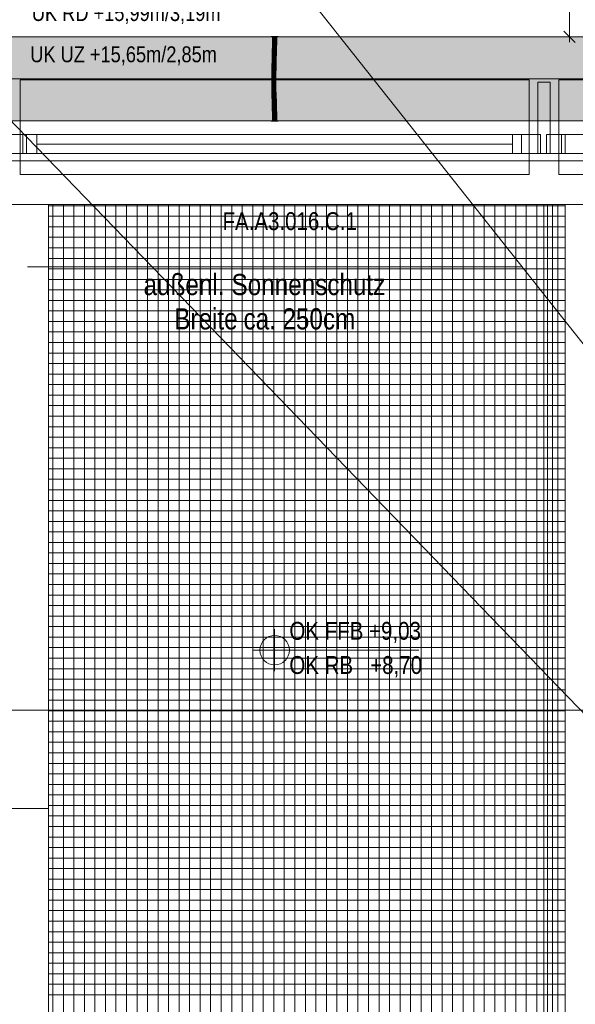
# Model space of a CAD drawing. Extents: x -620 to 300, y 62 to 1112.
# Tile 14 of 71: x -398 to -345, y 522 to 615. Entities that reach past the tile are written whole.
import ezdxf
from ezdxf.lldxf.tags import DXFTag

# ---------------------------------------------------------------- set-up
doc = ezdxf.new("R2010")
doc.units = 0
doc.layers.get('0').update_dxf_attribs({"lineweight": 13})
for name, color, linetype, lineweight, true_color in [('00_Beschriftung UZ', 3, 'Continuous', 13, 0x00ff00), ('30 -33 Aussenwände- 7 Fassade_ Elemente', 7, 'Continuous', 9, 0x00aacc), ('30 -34 Innenwände- 6 Elemente', 7, 'Continuous', 9, 0xff6633), ('30 -35 Decken- 1 Konstruktion-Träger- Stahlbeton', 7, 'grob-A06GA1998I', 13, 0x33aa00), ('30 -35 Decken- 2.2 Treppen Außen', 7, 'Continuous', 9, 0x009999), ('70 -72 Beschriftung- 1 Beschriftung allgemein', 7, 'Continuous', 9, 0xff6633), ('70 -75 Raumstempel-2 Verweislinie', 3, 'Continuous', 9, 0x00ff00), ('70 -76 Bemaßung- 2 Allgemein', 7, 'Continuous', 5, 0x6666cc), ('E_Leerrohr 20', 7, 'Continuous', 13, 0xcc0099), ('E_Leerrohr 20-Shading', 7, 'Continuous', 13, 0xcc0099), ('iwb_Schraffur_Unterzug', 7, 'Continuous', 5, 0xffffcc)]:
    doc.layers.add(name, color=color, linetype=linetype, lineweight=lineweight, true_color=true_color)
for name, color, linetype, lineweight in [('60- 61 allgemeine Ausstattung- 4 Terrassen', 7, 'Continuous', 9), ('70 -71 Achsen- 1 Gebäudeachsen', 7, 'STRICHPUNKT2-A06GA19A8I', 18), ('70 -72 Beschriftung- 5 Höhenkoten', 7, 'Continuous', 15)]:
    doc.layers.add(name, color=color, linetype=linetype, lineweight=lineweight)
doc.styles.get("Standard").update_dxf_attribs({"font": 'ARIALN.TTF'})
tags = doc.linetypes.add('grob-A06GA1998I', pattern=[14, 3, -8, 3]).pattern_tags.tags
tags[8:9] = [DXFTag(74, 4), DXFTag(75, 0), DXFTag(340, '0'), DXFTag(46, 0.0), DXFTag(50, 0.0), DXFTag(44, 0.0), DXFTag(45, 0.0)]
tags[6:7] = [DXFTag(74, 4), DXFTag(75, 0), DXFTag(340, '0'), DXFTag(46, 0.0), DXFTag(50, 0.0), DXFTag(44, 0.0), DXFTag(45, 0.0)]
tags[4:5] = [DXFTag(74, 4), DXFTag(75, 0), DXFTag(340, '0'), DXFTag(46, 0.0), DXFTag(50, 0.0), DXFTag(44, 0.0), DXFTag(45, 0.0)]
tags = doc.linetypes.add('STRICHPUNKT2', pattern=[12.7, 6.35, -3.175, 0, -3.175]).pattern_tags.tags
tags[10:11] = [DXFTag(74, 4), DXFTag(75, 0), DXFTag(340, '0'), DXFTag(46, 0.0), DXFTag(50, 0.0), DXFTag(44, 0.0), DXFTag(45, 0.0)]
tags[8:9] = [DXFTag(74, 4), DXFTag(75, 0), DXFTag(340, '0'), DXFTag(46, 0.0), DXFTag(50, 0.0), DXFTag(44, 0.0), DXFTag(45, 0.0)]
tags[6:7] = [DXFTag(74, 4), DXFTag(75, 0), DXFTag(340, '0'), DXFTag(46, 0.0), DXFTag(50, 0.0), DXFTag(44, 0.0), DXFTag(45, 0.0)]
tags[4:5] = [DXFTag(74, 4), DXFTag(75, 0), DXFTag(340, '0'), DXFTag(46, 0.0), DXFTag(50, 0.0), DXFTag(44, 0.0), DXFTag(45, 0.0)]
tags = doc.linetypes.add('STRICHPUNKT2-A06GA19A8I', pattern=[12.7, 6.35, -3.175, 0, -3.175]).pattern_tags.tags
tags[10:11] = [DXFTag(74, 4), DXFTag(75, 0), DXFTag(340, '0'), DXFTag(46, 0.0), DXFTag(50, 0.0), DXFTag(44, 0.0), DXFTag(45, 0.0)]
tags[8:9] = [DXFTag(74, 4), DXFTag(75, 0), DXFTag(340, '0'), DXFTag(46, 0.0), DXFTag(50, 0.0), DXFTag(44, 0.0), DXFTag(45, 0.0)]
tags[6:7] = [DXFTag(74, 4), DXFTag(75, 0), DXFTag(340, '0'), DXFTag(46, 0.0), DXFTag(50, 0.0), DXFTag(44, 0.0), DXFTag(45, 0.0)]
tags[4:5] = [DXFTag(74, 4), DXFTag(75, 0), DXFTag(340, '0'), DXFTag(46, 0.0), DXFTag(50, 0.0), DXFTag(44, 0.0), DXFTag(45, 0.0)]

# ---------------------------------------------------------------- blocks, each defined once
blk = doc.blocks.new('Shading-A06GA1778I', base_point=(-373.538, 610.71))
at = {"layer": 'E_Leerrohr 20-Shading', "color": 224, "true_color": 0x8d0069}
for points in [[(-373.819, 613.614), (-373.877, 613.614), (-373.825, 612.891), (-373.884, 612.892)], [(-373.477, 613.614), (-373.536, 613.614), (-373.484, 612.886), (-373.542, 612.887)], [(-373.842, 612.167), (-373.899, 612.169), (-373.865, 611.443), (-373.919, 611.444)], [(-373.825, 612.891), (-373.884, 612.892), (-373.842, 612.167), (-373.899, 612.169)], [(-373.865, 611.443), (-373.861, 611.443), (-373.842, 612.167), (-373.84, 612.167)], [(-373.861, 611.443), (-373.86, 611.443), (-373.84, 612.167)], [(-373.84, 612.167), (-373.825, 612.891), (-373.842, 612.167)], [(-373.538, 612.16), (-373.558, 612.161), (-373.564, 611.435), (-373.577, 611.435)], [(-373.548, 611.435), (-373.514, 612.159), (-373.564, 611.435), (-373.538, 612.16)], [(-373.488, 612.886), (-373.542, 612.887), (-373.514, 612.159), (-373.558, 612.161)], [(-373.519, 611.434), (-373.499, 612.159), (-373.548, 611.435), (-373.514, 612.159)], [(-373.499, 612.159), (-373.484, 612.886), (-373.514, 612.159), (-373.488, 612.886)], [(-373.938, 610.719), (-373.873, 611.169), (-373.919, 611.444), (-373.865, 611.443)], [(-373.888, 610.718), (-373.883, 610.848), (-373.938, 610.719), (-373.873, 611.169)], [(-373.879, 610.718), (-373.866, 611.217), (-373.888, 610.718)], [(-373.873, 611.169), (-373.883, 610.848), (-373.867, 611.207), (-373.869, 611.153)], [(-373.865, 611.443), (-373.873, 611.169), (-373.861, 611.443), (-373.867, 611.207)], [(-373.869, 611.153), (-373.866, 611.217), (-373.867, 611.207)], [(-373.867, 611.207), (-373.866, 611.217), (-373.861, 611.443), (-373.86, 611.443)], [(-373.564, 611.435), (-373.577, 611.435), (-373.589, 610.711), (-373.596, 610.711)], [(-373.58, 610.711), (-373.548, 611.435), (-373.589, 610.711), (-373.564, 611.435)], [(-373.538, 610.71), (-373.519, 611.434), (-373.58, 610.711), (-373.548, 611.435)], [(-373.888, 610.718), (-373.938, 610.719), (-373.911, 609.991), (-373.951, 609.992)], [(-373.893, 609.991), (-373.879, 610.718), (-373.911, 609.991), (-373.888, 610.718)], [(-373.607, 609.988), (-373.589, 610.711), (-373.61, 609.988), (-373.594, 610.711)], [(-373.594, 610.711), (-373.596, 610.711), (-373.61, 609.988)], [(-373.603, 609.988), (-373.58, 610.711), (-373.607, 609.988), (-373.589, 610.711)], [(-373.603, 609.988), (-373.602, 609.988), (-373.593, 610.316)], [(-373.602, 609.988), (-373.58, 610.711), (-373.593, 610.316)], [(-373.602, 609.988), (-373.551, 609.987), (-373.58, 610.711), (-373.538, 610.71)], [(-373.917, 609.264), (-373.914, 609.63), (-373.954, 609.264), (-373.953, 609.631)], [(-373.917, 609.264), (-373.954, 609.264), (-373.903, 608.654), (-373.947, 608.653)], [(-373.914, 609.63), (-373.911, 609.991), (-373.953, 609.631), (-373.951, 609.992)], [(-373.896, 609.264), (-373.893, 609.991), (-373.917, 609.264), (-373.911, 609.991)], [(-373.888, 608.654), (-373.896, 609.264), (-373.903, 608.654), (-373.917, 609.264)], [(-373.609, 609.265), (-373.606, 609.625), (-373.613, 609.265), (-373.611, 609.625)], [(-373.609, 609.265), (-373.613, 609.265), (-373.595, 608.659), (-373.605, 608.659)], [(-373.611, 609.625), (-373.61, 609.625), (-373.61, 609.988), (-373.607, 609.988)], [(-373.61, 609.625), (-373.606, 609.625), (-373.607, 609.988), (-373.603, 609.988)], [(-373.609, 609.265), (-373.554, 609.266), (-373.606, 609.625), (-373.553, 609.624)], [(-373.547, 608.66), (-373.554, 609.266), (-373.595, 608.659), (-373.609, 609.265)], [(-373.606, 609.625), (-373.553, 609.624), (-373.602, 609.988), (-373.551, 609.987)], [(-373.606, 609.625), (-373.602, 609.988), (-373.606, 609.698)], [(-373.602, 609.988), (-373.603, 609.988), (-373.606, 609.698)], [(-373.903, 608.654), (-373.947, 608.653), (-373.878, 608.044), (-373.932, 608.042)], [(-373.873, 608.044), (-373.888, 608.654), (-373.878, 608.044), (-373.903, 608.654)], [(-373.604, 608.659), (-373.605, 608.659), (-373.59, 608.052)], [(-373.57, 608.052), (-373.595, 608.659), (-373.59, 608.052), (-373.604, 608.659)], [(-373.532, 608.053), (-373.547, 608.66), (-373.57, 608.052), (-373.595, 608.659)], [(-373.932, 608.042), (-373.91, 607.875), (-373.878, 608.044), (-373.869, 607.875)], [(-373.91, 607.875), (-373.932, 608.042), (-373.927, 607.875)], [(-373.913, 607.434), (-373.855, 607.435), (-373.927, 607.875), (-373.91, 607.875)], [(-373.855, 607.435), (-373.913, 607.434), (-373.837, 606.827), (-373.896, 606.826)], [(-373.91, 607.875), (-373.855, 607.435), (-373.869, 607.875), (-373.866, 607.806)], [(-373.866, 607.806), (-373.873, 608.044), (-373.878, 608.044)], [(-373.585, 607.877), (-373.561, 607.878), (-373.59, 608.052), (-373.57, 608.052)], [(-373.572, 607.444), (-373.539, 607.445), (-373.585, 607.877), (-373.561, 607.878)], [(-373.539, 607.445), (-373.572, 607.444), (-373.509, 606.836), (-373.555, 606.834)], [(-373.561, 607.878), (-373.527, 607.878), (-373.57, 608.052), (-373.532, 608.053)], [(-373.539, 607.445), (-373.514, 607.445), (-373.561, 607.878), (-373.527, 607.878)], [(-373.496, 606.836), (-373.514, 607.445), (-373.509, 606.836), (-373.539, 607.445)], [(-373.837, 606.827), (-373.896, 606.826), (-373.825, 606.22), (-373.883, 606.219)], [(-373.824, 606.22), (-373.837, 606.827), (-373.825, 606.22), (-373.837, 606.827)], [(-373.509, 606.836), (-373.555, 606.834), (-373.486, 606.225), (-373.541, 606.224)], [(-373.483, 606.225), (-373.496, 606.836), (-373.486, 606.225), (-373.509, 606.836)], [(-373.825, 606.22), (-373.883, 606.219), (-373.823, 605.614), (-373.877, 605.614)], [(-373.823, 605.614), (-373.82, 605.614), (-373.825, 606.22), (-373.824, 606.22)], [(-373.82, 605.614), (-373.819, 605.614), (-373.824, 606.22)], [(-373.477, 605.614), (-373.486, 606.225), (-373.536, 605.614), (-373.541, 606.224)], [(-373.477, 605.614), (-373.483, 606.225), (-373.486, 606.225)]]:
    blk.add_solid(points, dxfattribs=at)
at = {"layer": 'E_Leerrohr 20-Shading', "color": 222, "true_color": 0xc40093}
for points in [[(-373.677, 613.614), (-373.819, 613.614), (-373.684, 612.889), (-373.825, 612.891)], [(-373.677, 613.614), (-373.684, 612.889), (-373.679, 612.889)], [(-373.679, 612.889), (-373.673, 612.889), (-373.677, 613.614)], [(-373.673, 612.889), (-373.542, 612.887), (-373.677, 613.614), (-373.536, 613.614)], [(-373.72, 612.164), (-373.84, 612.167), (-373.732, 611.439), (-373.86, 611.443)], [(-373.684, 612.889), (-373.825, 612.891), (-373.699, 612.164), (-373.84, 612.167)], [(-373.719, 611.439), (-373.699, 612.164), (-373.732, 611.439), (-373.72, 612.164)], [(-373.699, 612.164), (-373.719, 611.439), (-373.716, 611.439)], [(-373.707, 611.439), (-373.694, 612.164), (-373.716, 611.439), (-373.699, 612.164)], [(-373.707, 611.439), (-373.689, 611.438), (-373.694, 612.164), (-373.684, 612.164)], [(-373.684, 612.889), (-373.699, 612.164), (-373.694, 612.164)], [(-373.694, 612.164), (-373.684, 612.164), (-373.684, 612.889), (-373.679, 612.889)], [(-373.684, 612.164), (-373.689, 611.438), (-373.662, 612.163), (-373.648, 611.437)], [(-373.679, 612.889), (-373.684, 612.164), (-373.673, 612.889), (-373.662, 612.163)], [(-373.662, 612.163), (-373.558, 612.161), (-373.673, 612.889), (-373.542, 612.887)], [(-373.648, 611.437), (-373.577, 611.435), (-373.662, 612.163), (-373.558, 612.161)], [(-373.866, 611.217), (-373.879, 610.718), (-373.857, 610.717)], [(-373.866, 611.217), (-373.743, 610.734), (-373.86, 611.443), (-373.732, 611.439)], [(-373.857, 610.717), (-373.743, 610.714), (-373.866, 611.217), (-373.743, 610.734)], [(-373.743, 610.734), (-373.738, 610.714), (-373.732, 611.439), (-373.719, 611.439)], [(-373.716, 611.439), (-373.719, 611.439), (-373.734, 610.714), (-373.738, 610.714)], [(-373.72, 610.714), (-373.707, 611.439), (-373.734, 610.714), (-373.716, 611.439)], [(-373.712, 611.175), (-373.72, 610.714), (-373.691, 611.175), (-373.695, 610.713)], [(-373.707, 611.439), (-373.712, 611.175), (-373.689, 611.438), (-373.691, 611.175)], [(-373.689, 611.438), (-373.695, 610.713), (-373.648, 611.437), (-373.635, 610.712)], [(-373.635, 610.712), (-373.596, 610.711), (-373.648, 611.437), (-373.577, 611.435)], [(-373.857, 610.717), (-373.879, 610.718), (-373.847, 609.991), (-373.893, 609.991)], [(-373.847, 609.991), (-373.751, 609.99), (-373.857, 610.717), (-373.743, 610.714)], [(-373.751, 609.99), (-373.738, 610.714), (-373.743, 610.714)], [(-373.734, 610.714), (-373.738, 610.714), (-373.748, 609.99), (-373.751, 609.99)], [(-373.73, 609.989), (-373.72, 610.714), (-373.748, 609.99), (-373.734, 610.714)], [(-373.743, 610.714), (-373.738, 610.714), (-373.743, 610.734)], [(-373.73, 609.989), (-373.699, 609.989), (-373.72, 610.714), (-373.695, 610.713)], [(-373.695, 610.713), (-373.699, 609.989), (-373.635, 610.712), (-373.625, 609.988)], [(-373.635, 610.712), (-373.625, 609.988), (-373.597, 610.711), (-373.618, 609.988)], [(-373.618, 609.988), (-373.61, 609.988), (-373.597, 610.711), (-373.596, 610.711)], [(-373.847, 609.991), (-373.893, 609.991), (-373.845, 609.265), (-373.896, 609.264)], [(-373.845, 609.265), (-373.896, 609.264), (-373.85, 608.654), (-373.888, 608.654)], [(-373.85, 608.654), (-373.748, 608.656), (-373.845, 609.265), (-373.761, 609.265)], [(-373.753, 609.628), (-373.751, 609.99), (-373.846, 609.629), (-373.847, 609.991)], [(-373.846, 609.629), (-373.845, 609.265), (-373.766, 609.628), (-373.761, 609.265)], [(-373.761, 609.265), (-373.754, 609.265), (-373.766, 609.628), (-373.753, 609.628)], [(-373.761, 609.265), (-373.748, 608.656), (-373.758, 609.265), (-373.747, 608.656)], [(-373.747, 608.656), (-373.754, 609.265), (-373.758, 609.265)], [(-373.735, 609.265), (-373.753, 609.628), (-373.754, 609.265)], [(-373.735, 609.265), (-373.754, 609.265), (-373.733, 608.657), (-373.747, 608.656)], [(-373.753, 609.628), (-373.732, 609.627), (-373.748, 609.99), (-373.73, 609.989)], [(-373.748, 609.99), (-373.751, 609.99), (-373.753, 609.628)], [(-373.753, 609.628), (-373.735, 609.265), (-373.732, 609.627)], [(-373.733, 609.461), (-373.735, 609.265), (-373.7, 609.462), (-373.7, 609.265)], [(-373.733, 608.657), (-373.698, 608.657), (-373.735, 609.265), (-373.7, 609.265)], [(-373.73, 609.989), (-373.733, 609.461), (-373.699, 609.989), (-373.7, 609.462)], [(-373.625, 609.988), (-373.699, 609.989), (-373.625, 609.265), (-373.7, 609.265)], [(-373.625, 609.265), (-373.7, 609.265), (-373.641, 608.658), (-373.698, 608.657)], [(-373.637, 608.658), (-373.623, 609.265), (-373.641, 608.658), (-373.625, 609.265)], [(-373.623, 609.265), (-373.637, 608.658), (-373.624, 609.129)], [(-373.613, 609.265), (-373.624, 609.129), (-373.618, 608.659), (-373.628, 608.659)], [(-373.625, 609.988), (-373.625, 609.265), (-373.623, 609.369)], [(-373.618, 609.988), (-373.625, 609.988), (-373.621, 609.885)], [(-373.621, 609.885), (-373.625, 609.988), (-373.624, 609.782)], [(-373.625, 609.265), (-373.623, 609.265), (-373.623, 609.369)], [(-373.611, 609.625), (-373.621, 609.885), (-373.623, 609.265), (-373.624, 609.782)], [(-373.623, 609.265), (-373.624, 609.129), (-373.62, 609.265)], [(-373.624, 609.129), (-373.613, 609.265), (-373.62, 609.265)], [(-373.611, 609.625), (-373.623, 609.265), (-373.62, 609.265)], [(-373.61, 609.988), (-373.618, 609.988), (-373.611, 609.625), (-373.621, 609.885)], [(-373.615, 609.463), (-373.62, 609.265), (-373.612, 609.463), (-373.613, 609.265)], [(-373.613, 609.265), (-373.618, 608.659), (-373.605, 608.659)], [(-373.611, 609.625), (-373.615, 609.463), (-373.612, 609.463)], [(-373.85, 608.654), (-373.888, 608.654), (-373.861, 608.044), (-373.873, 608.044)], [(-373.861, 608.044), (-373.732, 608.048), (-373.85, 608.654), (-373.748, 608.656)], [(-373.732, 608.048), (-373.747, 608.656), (-373.748, 608.656)], [(-373.733, 608.657), (-373.747, 608.656), (-373.728, 608.048), (-373.732, 608.048)], [(-373.728, 608.048), (-373.693, 608.049), (-373.733, 608.657), (-373.698, 608.657)], [(-373.637, 608.658), (-373.698, 608.657), (-373.656, 608.05), (-373.693, 608.049)], [(-373.628, 608.659), (-373.637, 608.658), (-373.639, 608.05), (-373.656, 608.05)], [(-373.628, 608.659), (-373.639, 608.05), (-373.618, 608.659), (-373.624, 608.051)], [(-373.637, 608.658), (-373.628, 608.659), (-373.624, 609.129)], [(-373.618, 608.659), (-373.624, 608.051), (-373.605, 608.659), (-373.599, 608.052)], [(-373.599, 608.052), (-373.59, 608.052), (-373.605, 608.659)], [(-373.861, 608.044), (-373.873, 608.044), (-373.866, 607.806)], [(-373.866, 607.806), (-373.714, 607.439), (-373.864, 607.875), (-373.727, 607.877)], [(-373.714, 607.439), (-373.866, 607.806), (-373.855, 607.435)], [(-373.727, 607.877), (-373.732, 608.048), (-373.864, 607.875), (-373.861, 608.044)], [(-373.714, 607.439), (-373.855, 607.435), (-373.696, 606.831), (-373.837, 606.827)], [(-373.728, 608.048), (-373.732, 608.048), (-373.727, 607.877)], [(-373.727, 607.877), (-373.691, 607.777), (-373.728, 608.048), (-373.693, 608.049)], [(-373.714, 607.439), (-373.688, 607.44), (-373.727, 607.877), (-373.691, 607.777)], [(-373.688, 607.44), (-373.714, 607.439), (-373.683, 606.831), (-373.696, 606.831)], [(-373.656, 608.05), (-373.693, 608.049), (-373.658, 607.993)], [(-373.658, 607.993), (-373.693, 608.049), (-373.667, 607.709), (-373.691, 607.777)], [(-373.667, 607.709), (-373.691, 607.777), (-373.675, 607.44), (-373.688, 607.44)], [(-373.675, 607.44), (-373.688, 607.44), (-373.685, 607.129)], [(-373.652, 607.441), (-373.675, 607.44), (-373.683, 606.831), (-373.685, 607.129)], [(-373.652, 607.441), (-373.683, 606.831), (-373.664, 606.832)], [(-373.652, 607.441), (-373.647, 607.654), (-373.675, 607.44), (-373.667, 607.709)], [(-373.647, 607.654), (-373.641, 607.966), (-373.667, 607.709), (-373.658, 607.993)], [(-373.652, 607.441), (-373.664, 606.832), (-373.631, 607.442), (-373.638, 606.832)], [(-373.641, 607.966), (-373.639, 608.05), (-373.658, 607.993), (-373.656, 608.05)], [(-373.629, 607.603), (-373.647, 607.654), (-373.631, 607.442), (-373.652, 607.441)], [(-373.625, 607.941), (-373.641, 607.966), (-373.629, 607.603), (-373.647, 607.654)], [(-373.624, 608.051), (-373.639, 608.05), (-373.625, 607.941), (-373.641, 607.966)], [(-373.638, 606.832), (-373.602, 606.833), (-373.631, 607.442), (-373.592, 607.443)], [(-373.631, 607.442), (-373.593, 607.443), (-373.629, 607.603), (-373.594, 607.504)], [(-373.629, 607.603), (-373.594, 607.504), (-373.625, 607.941), (-373.597, 607.897)], [(-373.625, 607.941), (-373.597, 607.897), (-373.624, 608.051), (-373.599, 608.052)], [(-373.602, 606.833), (-373.555, 606.834), (-373.592, 607.443), (-373.572, 607.444)], [(-373.597, 607.897), (-373.585, 607.877), (-373.599, 608.052), (-373.59, 608.052)], [(-373.594, 607.504), (-373.591, 607.497), (-373.597, 607.897), (-373.585, 607.877)], [(-373.593, 607.443), (-373.592, 607.443), (-373.594, 607.504), (-373.591, 607.497)], [(-373.592, 607.443), (-373.572, 607.444), (-373.591, 607.497)], [(-373.591, 607.497), (-373.572, 607.444), (-373.585, 607.877)], [(-373.696, 606.831), (-373.837, 606.827), (-373.683, 606.222), (-373.824, 606.22)], [(-373.68, 606.222), (-373.679, 606.222), (-373.696, 606.831), (-373.683, 606.831)], [(-373.696, 606.831), (-373.696, 606.831), (-373.68, 606.222), (-373.683, 606.222)], [(-373.664, 606.832), (-373.683, 606.831), (-373.674, 606.222), (-373.679, 606.222)], [(-373.638, 606.832), (-373.664, 606.832), (-373.644, 606.223), (-373.674, 606.222)], [(-373.611, 606.223), (-373.602, 606.833), (-373.644, 606.223), (-373.638, 606.832)], [(-373.611, 606.223), (-373.541, 606.224), (-373.602, 606.833), (-373.555, 606.834)], [(-373.683, 606.222), (-373.824, 606.22), (-373.677, 605.614), (-373.819, 605.614)], [(-373.683, 606.222), (-373.678, 605.93), (-373.68, 606.222), (-373.679, 606.158)], [(-373.683, 606.222), (-373.677, 605.614), (-373.678, 605.93)], [(-373.679, 606.222), (-373.68, 606.222), (-373.679, 606.158)], [(-373.674, 606.222), (-373.679, 606.222), (-373.675, 605.998)], [(-373.679, 606.158), (-373.675, 605.972), (-373.679, 606.222), (-373.675, 605.998)], [(-373.678, 605.93), (-373.676, 605.802), (-373.679, 606.158), (-373.675, 605.972)], [(-373.677, 605.614), (-373.676, 605.802), (-373.678, 605.93)], [(-373.668, 605.614), (-373.675, 605.972), (-373.677, 605.614)], [(-373.611, 606.223), (-373.674, 606.222), (-373.668, 605.614), (-373.675, 605.998)], [(-373.675, 605.972), (-373.668, 605.614), (-373.675, 605.998)], [(-373.611, 606.223), (-373.668, 605.614), (-373.619, 605.614)], [(-373.619, 605.614), (-373.536, 605.614), (-373.611, 606.223), (-373.541, 606.224)]]:
    blk.add_solid(points, dxfattribs=at)
blk = doc.blocks.new('Shading-A06GA1798I', base_point=(-373.672, 605.614))
at = {"layer": 'E_Leerrohr 20-Shading', "color": 224, "true_color": 0xae0082}
for points in [[(-373.677, 605.614), (-374.007, 605.614), (-373.677, 605.602), (-374.007, 605.602)], [(-373.677, 606.223), (-373.677, 606.402), (-373.877, 605.614), (-373.877, 606.402)], [(-373.677, 606.223), (-373.877, 605.614), (-373.69, 605.614)], [(-373.69, 605.614), (-373.683, 605.614), (-373.677, 606.223), (-373.677, 605.981)], [(-373.683, 605.614), (-373.677, 605.614), (-373.677, 605.981)], [(-373.677, 606.223), (-373.589, 605.955), (-373.677, 606.402), (-373.583, 606.402)], [(-373.672, 605.614), (-373.594, 605.614), (-373.677, 606.223), (-373.589, 605.955)], [(-373.677, 606.223), (-373.677, 605.614), (-373.672, 605.614)], [(-373.606, 605.614), (-373.677, 605.614), (-373.606, 605.602), (-373.677, 605.602)], [(-373.347, 605.602), (-373.347, 605.614), (-373.606, 605.602), (-373.606, 605.614)], [(-373.594, 605.614), (-373.477, 605.614), (-373.589, 605.955)], [(-373.589, 605.955), (-373.477, 605.614), (-373.583, 606.402), (-373.477, 606.402)]]:
    blk.add_solid(points, dxfattribs=at)
blk = doc.blocks.new('Shading-A06GA17B8I', base_point=(-373.677, 613.614))
at = {"layer": 'E_Leerrohr 20-Shading', "color": 224, "true_color": 0xae0082}
for points in [[(-374.007, 613.614), (-373.677, 613.614), (-374.007, 613.626), (-373.677, 613.626)], [(-373.877, 612.826), (-373.677, 612.826), (-373.877, 613.614), (-373.677, 613.614)], [(-373.677, 613.626), (-373.677, 613.614), (-373.585, 613.626), (-373.585, 613.614)], [(-373.677, 613.614), (-373.677, 612.826), (-373.477, 613.614), (-373.489, 612.826)], [(-373.585, 613.614), (-373.347, 613.614), (-373.585, 613.626), (-373.347, 613.626)], [(-373.489, 612.826), (-373.477, 612.826), (-373.477, 613.614)]]:
    blk.add_solid(points, dxfattribs=at)
blk = doc.blocks.new('Referenz-A06GA19C8I')
at = {"layer": '30 -33 Aussenwände- 7 Fassade_ Elemente', "color": 0, "lineweight": -2}
for p, q in [((-397.876, 609.514), (-397.876, 604.314)), ((-349.476, 609.514), (-397.876, 609.514)), ((-349.476, 604.314), (-349.476, 609.514)), ((-346.676, 609.514), (-346.676, 604.314)), ((-298.276, 609.514), (-346.676, 609.514)), ((-396.276, 604.314), (-397.876, 604.314)), ((-397.876, 604.314), (-397.876, 602.514)), ((-396.276, 602.514), (-396.276, 604.314)), ((-396.276, 604.314), (-351.076, 604.314)), ((-351.076, 604.314), (-349.476, 604.314)), ((-351.076, 604.314), (-351.076, 602.514)), ((-349.476, 604.314), (-349.476, 602.514)), ((-346.676, 604.314), (-346.676, 602.514)), ((-345.076, 604.314), (-346.676, 604.314)), ((-396.276, 603.414), (-351.076, 603.414)), ((-397.876, 600.514), (-397.876, 602.514)), ((-397.876, 602.514), (-396.276, 602.514)), ((-351.076, 602.514), (-396.276, 602.514)), ((-349.476, 602.514), (-351.076, 602.514)), ((-349.476, 602.514), (-349.476, 600.514)), ((-346.676, 602.514), (-345.076, 602.514)), ((-346.676, 600.514), (-346.676, 602.514)), ((-349.476, 600.514), (-397.876, 600.514)), ((-298.276, 600.514), (-346.676, 600.514)), ((-444.236, 597.674), (-292.176, 597.674))]:
    blk.add_line(p, q, dxfattribs=at)
at = {"layer": '30 -33 Aussenwände- 7 Fassade_ Elemente', "color": 0, "linetype": 'Continuous', "lineweight": -2, "ltscale": 0.13}
for p, q in [((-348.676, 602.514), (-348.676, 609.314)), ((-348.676, 609.314), (-347.476, 609.314)), ((-347.476, 609.314), (-347.476, 602.514)), ((-399.05, 604.314), (-397.25, 604.314)), ((-397.604, 604.314), (-348.404, 604.314)), ((-397.604, 602.514), (-397.604, 604.314)), ((-397.25, 604.314), (-397.25, 602.514)), ((-350.204, 604.314), (-348.404, 604.314)), ((-350.204, 602.514), (-350.204, 604.314)), ((-348.404, 604.314), (-348.404, 602.514)), ((-348.404, 604.314), (-348.404, 602.514)), ((-347.85, 604.314), (-346.05, 604.314)), ((-347.85, 602.514), (-347.85, 604.314)), ((-346.404, 604.314), (-297.204, 604.314)), ((-346.404, 602.514), (-346.404, 604.314)), ((-346.05, 604.314), (-346.05, 602.514)), ((31.024, 601.814), (-448.376, 601.814)), ((-397.25, 602.514), (-399.05, 602.514)), ((-348.404, 602.514), (-397.604, 602.514)), ((-348.404, 602.514), (-350.204, 602.514)), ((-347.476, 602.514), (-348.676, 602.514)), ((-346.05, 602.514), (-347.85, 602.514)), ((-297.204, 602.514), (-346.404, 602.514)), ((-395.176, 540.254), (-395.176, 597.674)), ((-433.576, 540.254), (-395.176, 540.254))]:
    blk.add_line(p, q, dxfattribs=at)
at = {"layer": '30 -34 Innenwände- 6 Elemente', "color": 0, "linetype": 'Continuous', "lineweight": -2, "ltscale": 0.13}
for p, q in [((-347.276, 597.674), (-348.076, 597.674)), ((-348.076, 597.674), (-348.076, 448.614)), ((-347.276, 449.414), (-347.276, 597.674)), ((-344.276, 597.674), (-346.076, 597.674)), ((-346.076, 597.674), (-346.076, 450.614))]:
    blk.add_line(p, q, dxfattribs=at)
at = {"layer": '30 -35 Decken- 1 Konstruktion-Träger- Stahlbeton', "color": 0, "lineweight": -2}
for p, q in [((-452.176, 613.614), (34.824, 613.614)), ((-452.176, 605.614), (34.824, 605.614))]:
    blk.add_line(p, q, dxfattribs=at)
at = {"layer": '30 -35 Decken- 2.2 Treppen Außen', "color": 0, "linetype": 'grob-A06GA1998I', "lineweight": -2, "ltscale": 0.13}
for p, q in [((-395.176, 540.254), (-433.576, 540.254)), ((-395.176, 540.254), (-400.376, 540.254)), ((-395.176, 404.593), (-395.176, 540.254))]:
    blk.add_line(p, q, dxfattribs=at)
at = {"layer": '60- 61 allgemeine Ausstattung- 4 Terrassen', "color": 0, "lineweight": -2}
for p, q in [((-395.176, 597.674), (-346.076, 597.674)), ((-395.176, 454.705), (-395.176, 597.674)), ((-395.176, 597.554), (-346.076, 597.554)), ((-394.756, 454.705), (-394.756, 597.674)), ((-393.756, 454.705), (-393.756, 597.674)), ((-392.756, 454.705), (-392.756, 597.674)), ((-391.756, 454.705), (-391.756, 597.674)), ((-390.756, 454.705), (-390.756, 597.674)), ((-389.756, 454.705), (-389.756, 597.674)), ((-388.756, 454.705), (-388.756, 597.674)), ((-387.756, 454.705), (-387.756, 597.674)), ((-386.756, 454.705), (-386.756, 597.674)), ((-385.756, 454.705), (-385.756, 597.674)), ((-384.756, 454.705), (-384.756, 597.674)), ((-383.756, 454.705), (-383.756, 597.674)), ((-382.756, 454.705), (-382.756, 597.674)), ((-381.756, 454.705), (-381.756, 597.674)), ((-380.756, 454.705), (-380.756, 597.674)), ((-379.756, 454.705), (-379.756, 597.674)), ((-378.756, 454.705), (-378.756, 597.674)), ((-377.756, 454.705), (-377.756, 597.674)), ((-376.756, 454.705), (-376.756, 597.674)), ((-375.756, 454.705), (-375.756, 597.674)), ((-374.756, 454.705), (-374.756, 597.674)), ((-373.756, 454.705), (-373.756, 597.674)), ((-372.756, 454.705), (-372.756, 597.674)), ((-371.756, 454.705), (-371.756, 597.674)), ((-370.756, 454.705), (-370.756, 597.674)), ((-369.756, 454.705), (-369.756, 597.674)), ((-368.756, 454.705), (-368.756, 597.674)), ((-367.756, 454.705), (-367.756, 597.674)), ((-366.756, 454.705), (-366.756, 597.674)), ((-365.756, 454.705), (-365.756, 597.674)), ((-364.756, 454.705), (-364.756, 597.674)), ((-363.756, 454.705), (-363.756, 597.674)), ((-362.756, 454.705), (-362.756, 597.674)), ((-361.756, 454.705), (-361.756, 597.674)), ((-360.756, 454.705), (-360.756, 597.674)), ((-359.756, 454.705), (-359.756, 597.674)), ((-358.756, 454.705), (-358.756, 597.674)), ((-357.756, 454.705), (-357.756, 597.674)), ((-356.756, 454.705), (-356.756, 597.674)), ((-355.756, 454.705), (-355.756, 597.674)), ((-354.756, 454.705), (-354.756, 597.674)), ((-353.756, 454.705), (-353.756, 597.674)), ((-352.756, 454.705), (-352.756, 597.674)), ((-351.756, 454.705), (-351.756, 597.674)), ((-350.756, 454.705), (-350.756, 597.674)), ((-349.756, 454.705), (-349.756, 597.674)), ((-348.756, 454.705), (-348.756, 597.674)), ((-347.756, 454.705), (-347.756, 597.674)), ((-346.756, 454.705), (-346.756, 597.674)), ((-346.076, 597.674), (-346.076, 454.705)), ((-395.176, 596.554), (-346.076, 596.554)), ((-395.176, 595.554), (-346.076, 595.554)), ((-395.176, 594.554), (-346.076, 594.554)), ((-395.176, 593.554), (-346.076, 593.554)), ((-395.176, 592.554), (-346.076, 592.554)), ((-395.176, 591.554), (-346.076, 591.554)), ((-395.176, 590.554), (-346.076, 590.554)), ((-395.176, 589.554), (-346.076, 589.554)), ((-395.176, 588.554), (-346.076, 588.554)), ((-395.176, 587.554), (-346.076, 587.554)), ((-395.176, 586.554), (-346.076, 586.554)), ((-395.176, 585.554), (-346.076, 585.554)), ((-395.176, 584.554), (-346.076, 584.554)), ((-395.176, 583.554), (-346.076, 583.554)), ((-395.176, 582.554), (-346.076, 582.554)), ((-395.176, 581.554), (-346.076, 581.554)), ((-395.176, 580.554), (-346.076, 580.554)), ((-395.176, 579.554), (-346.076, 579.554)), ((-395.176, 578.554), (-346.076, 578.554)), ((-395.176, 577.554), (-346.076, 577.554)), ((-395.176, 576.554), (-346.076, 576.554)), ((-395.176, 575.554), (-346.076, 575.554)), ((-395.176, 574.554), (-346.076, 574.554)), ((-395.176, 573.554), (-346.076, 573.554)), ((-395.176, 572.554), (-346.076, 572.554)), ((-395.176, 571.554), (-346.076, 571.554)), ((-395.176, 570.554), (-346.076, 570.554)), ((-395.176, 569.554), (-346.076, 569.554)), ((-395.176, 568.554), (-346.076, 568.554)), ((-395.176, 567.554), (-346.076, 567.554)), ((-395.176, 566.554), (-346.076, 566.554)), ((-395.176, 565.554), (-346.076, 565.554)), ((-395.176, 564.554), (-346.076, 564.554)), ((-395.176, 563.554), (-346.076, 563.554)), ((-395.176, 562.554), (-346.076, 562.554)), ((-395.176, 561.554), (-346.076, 561.554)), ((-395.176, 560.554), (-346.076, 560.554)), ((-395.176, 559.554), (-346.076, 559.554)), ((-395.176, 558.554), (-346.076, 558.554)), ((-395.176, 557.554), (-346.076, 557.554)), ((-395.176, 556.554), (-346.076, 556.554)), ((-395.176, 555.554), (-346.076, 555.554)), ((-395.176, 554.554), (-346.076, 554.554)), ((-395.176, 553.554), (-346.076, 553.554)), ((-395.176, 552.554), (-346.076, 552.554)), ((-395.176, 551.554), (-346.076, 551.554)), ((-395.176, 550.554), (-346.076, 550.554)), ((-395.176, 549.554), (-346.076, 549.554)), ((-395.176, 548.554), (-346.076, 548.554)), ((-395.176, 547.554), (-346.076, 547.554)), ((-395.176, 546.554), (-346.076, 546.554)), ((-395.176, 545.554), (-346.076, 545.554)), ((-395.176, 544.554), (-346.076, 544.554)), ((-395.176, 543.554), (-346.076, 543.554)), ((-395.176, 542.554), (-346.076, 542.554)), ((-395.176, 541.554), (-346.076, 541.554)), ((-395.176, 540.554), (-346.076, 540.554)), ((-395.176, 539.554), (-346.076, 539.554)), ((-395.176, 538.554), (-346.076, 538.554)), ((-395.176, 537.554), (-346.076, 537.554)), ((-395.176, 536.554), (-346.076, 536.554)), ((-395.176, 535.554), (-346.076, 535.554)), ((-395.176, 534.554), (-346.076, 534.554)), ((-395.176, 533.554), (-346.076, 533.554)), ((-395.176, 532.554), (-346.076, 532.554)), ((-395.176, 531.554), (-346.076, 531.554)), ((-395.176, 530.554), (-346.076, 530.554)), ((-395.176, 529.554), (-346.076, 529.554)), ((-395.176, 528.554), (-346.076, 528.554)), ((-395.176, 527.554), (-346.076, 527.554)), ((-395.176, 526.554), (-346.076, 526.554)), ((-395.176, 525.554), (-346.076, 525.554)), ((-395.176, 524.554), (-346.076, 524.554)), ((-395.176, 523.554), (-346.076, 523.554)), ((-395.176, 522.554), (-346.076, 522.554))]:
    blk.add_line(p, q, dxfattribs=at)
at = {"layer": '70 -71 Achsen- 1 Gebäudeachsen', "color": 0, "linetype": 'STRICHPUNKT2-A06GA19A8I', "lineweight": -2, "ltscale": 0.13}
for p, q in [((-539.606, 609.614), (74.639, 609.614)), ((-539.606, 549.614), (74.639, 549.614))]:
    blk.add_line(p, q, dxfattribs=at)
at = {"layer": '70 -72 Beschriftung- 1 Beschriftung allgemein', "color": 0, "linetype": 'Continuous', "lineweight": -2, "ltscale": 0.13}
for p, q in [((-399.276, 602.514), (-349.276, 602.514)), ((-350.159, 591.752), (-397.159, 591.752))]:
    blk.add_line(p, q, dxfattribs=at)
at = {"layer": '70 -72 Beschriftung- 5 Höhenkoten', "color": 0, "linetype": 'Continuous', "lineweight": -2, "ltscale": 0.13}
for p, q in [((-373.676, 553.314), (-373.676, 557.314)), ((-373.676, 555.314), (-373.676, 556.714)), ((-373.676, 555.314), (-373.676, 556.714)), ((-373.676, 556.714), (-373.676, 555.314)), ((-373.676, 556.714), (-373.676, 555.314)), ((-375.676, 555.314), (-359.966, 555.314)), ((-373.676, 555.314), (-375.076, 555.314)), ((-373.676, 555.314), (-375.076, 555.314)), ((-375.076, 555.314), (-373.676, 555.314)), ((-375.076, 555.314), (-373.676, 555.314)), ((-372.276, 555.314), (-373.676, 555.314)), ((-373.676, 555.314), (-373.676, 553.914)), ((-373.676, 553.914), (-373.676, 555.314)), ((-373.676, 553.914), (-373.676, 555.314)), ((-372.276, 555.314), (-373.676, 555.314)), ((-373.676, 555.314), (-373.676, 553.914)), ((-373.676, 555.314), (-372.276, 555.314)), ((-373.676, 555.314), (-372.276, 555.314))]:
    blk.add_line(p, q, dxfattribs=at)
for major_axis in [(0, 1.4), (0, 1.4), (1.4, 0), (1.4, 0), (-1.4, 0), (-1.4, 0), (0, -1.4), (0, -1.4)]:
    blk.add_ellipse((-373.676, 555.314), major_axis=major_axis, ratio=1, start_param=0, end_param=1.570796, dxfattribs=at)
at = {"layer": '70 -75 Raumstempel-2 Verweislinie', "color": 0, "linetype": 'Continuous', "lineweight": -2, "ltscale": 0.13}
for p, q in [((-342.912, 582.591), (-403.067, 658.602)), ((-423.842, 631.598), (-342.946, 547.893))]:
    blk.add_line(p, q, dxfattribs=at)
at = {"layer": '70 -76 Bemaßung- 2 Allgemein', "color": 0, "linetype": 'Continuous', "lineweight": -2, "ltscale": 0.13}
for p, q in [((-345.652, 614.674), (-345.652, 670.353)), ((-345.121, 613.083), (-346.182, 614.144)), ((-345.652, 613.114), (-345.652, 614.674)), ((-343.652, 613.614), (-346.652, 613.614))]:
    blk.add_line(p, q, dxfattribs=at)
at = {"layer": '00_Beschriftung UZ', "color": 0, "linetype": 'Continuous', "lineweight": -2, "ltscale": 0.13, "char_height": 1.51033, "attachment_point": 1}
for s, insert in [('{\\fArial Narrow;UK RD +15,99m/3,19m}', (-396.75, 616.622)), ('{\\fArial Narrow;UK UZ +15,65m/2,85m}', (-396.904, 612.701))]:
    blk.add_mtext(s, dxfattribs=dict(at, insert=insert))
at = {"layer": '70 -72 Beschriftung- 1 Beschriftung allgemein', "color": 0, "linetype": 'Continuous', "lineweight": -2, "ltscale": 0.13, "attachment_point": 1}
for s, insert, char_height in [('{\\fArial Narrow;FA.A3.016.C.1}', (-378.632, 596.939), 1.7), ('{\\fArial Narrow;außenl.}', (-386.136, 591.075), 2.01377), ('{\\fArial Narrow;Sonnenschutz}', (-377.775, 591.075), 2.01377), ('{\\fArial Narrow;Breite}', (-383.218, 587.812), 2.01377), ('{\\fArial Narrow;250cm}', (-372.937, 587.812), 2.01377), ('{\\fArial Narrow;ca.}', (-376.632, 587.812), 2.01377)]:
    blk.add_mtext(s, dxfattribs=dict(at, insert=insert, char_height=char_height))
at = {"layer": '70 -72 Beschriftung- 5 Höhenkoten', "color": 0, "linetype": 'Continuous', "lineweight": -2, "ltscale": 0.13, "char_height": 1.7, "attachment_point": 1}
for s, insert in [('{\\fArial Narrow;OK FFB +9,03}', (-372.276, 557.999)), ('{\\fArial Narrow;OK FFB +9,03}', (-372.276, 557.999)), ('{\\fArial Narrow;OK RB   +8,70}', (-372.276, 554.753)), ('{\\fArial Narrow;OK RB   +8,70}', (-372.276, 554.753))]:
    blk.add_mtext(s, dxfattribs=dict(at, insert=insert))
blk = doc.blocks.new('Referenz-A06GA19E8I')
at = {"layer": 'iwb_Schraffur_Unterzug', "linetype": 'Continuous', "ltscale": 0.13}
for points in [[(-539.606, 613.614), (74.639, 613.614), (74.639, 609.468)], [(-539.606, 613.614), (74.639, 609.468), (-539.606, 611.96)], [(-539.606, 611.96), (74.639, 609.468), (74.639, 605.614)], [(-539.606, 611.96), (74.639, 605.614), (-539.606, 605.614)]]:
    blk.add_solid(points, dxfattribs=at)
blk = doc.blocks.new('Flexrohr-A06GA1JO8I')
at = {"color": 0, "linetype": 'ByBlock', "lineweight": -2, "ltscale": 0.13}
for p, q in [((-373.877, 613.614), (-373.884, 612.892)), ((-373.877, 613.614), (-373.477, 613.614)), ((-373.869, 613.215), (-373.493, 613.212)), ((-373.477, 613.614), (-373.484, 612.886)), ((-373.899, 612.169), (-373.919, 611.444)), ((-373.884, 612.892), (-373.899, 612.169)), ((-373.882, 612.418), (-373.506, 612.41)), ((-373.873, 612.817), (-373.497, 612.811)), ((-373.499, 612.159), (-373.519, 611.434)), ((-373.484, 612.886), (-373.499, 612.159)), ((-373.919, 611.444), (-373.938, 610.719)), ((-373.912, 611.219), (-373.537, 611.209)), ((-373.902, 611.619), (-373.526, 611.609)), ((-373.891, 612.019), (-373.515, 612.009)), ((-373.519, 611.434), (-373.538, 610.71)), ((-373.938, 610.719), (-373.951, 609.992)), ((-373.931, 610.418), (-373.555, 610.411)), ((-373.923, 610.819), (-373.547, 610.81)), ((-373.538, 610.71), (-373.551, 609.987)), ((-373.951, 609.992), (-373.954, 609.264)), ((-373.954, 609.264), (-373.946, 608.653)), ((-373.941, 609.615), (-373.565, 609.614)), ((-373.939, 610.017), (-373.563, 610.012)), ((-373.551, 609.987), (-373.554, 609.266)), ((-373.554, 609.266), (-373.547, 608.66)), ((-373.946, 608.653), (-373.932, 608.042)), ((-373.942, 609.214), (-373.566, 609.215)), ((-373.937, 608.812), (-373.561, 608.817)), ((-373.929, 608.41), (-373.553, 608.419)), ((-373.547, 608.66), (-373.532, 608.053)), ((-373.932, 608.042), (-373.913, 607.434)), ((-373.919, 608.01), (-373.543, 608.02)), ((-373.913, 607.434), (-373.896, 606.826)), ((-373.907, 607.61), (-373.531, 607.62)), ((-373.532, 608.053), (-373.514, 607.445)), ((-373.514, 607.445), (-373.496, 606.836)), ((-373.896, 606.826), (-373.883, 606.219)), ((-373.895, 607.21), (-373.519, 607.22)), ((-373.884, 606.811), (-373.508, 606.82)), ((-373.496, 606.836), (-373.483, 606.225)), ((-373.883, 606.219), (-373.877, 605.614)), ((-373.877, 605.614), (-373.477, 605.614)), ((-373.875, 606.412), (-373.499, 606.419)), ((-373.869, 606.013), (-373.493, 606.017)), ((-373.865, 605.615), (-373.489, 605.615)), ((-373.483, 606.225), (-373.477, 605.614))]:
    blk.add_line(p, q, dxfattribs=at)
blk = doc.blocks.new('Enddeckel-A06GA1KC8I')
at = {"color": 0, "linetype": 'ByBlock', "lineweight": -2, "ltscale": 0.13}
for p, q in [((-374.007, 605.614), (-374.007, 605.602)), ((-373.814, 605.614), (-374.007, 605.614)), ((-373.814, 605.602), (-374.007, 605.602)), ((-373.877, 606.402), (-373.877, 605.614)), ((-373.76, 606.402), (-373.877, 606.402)), ((-373.76, 605.614), (-373.877, 605.614)), ((-373.541, 605.614), (-373.814, 605.614)), ((-373.541, 605.602), (-373.814, 605.602)), ((-373.595, 606.402), (-373.76, 606.402)), ((-373.595, 605.614), (-373.76, 605.614)), ((-373.477, 606.402), (-373.595, 606.402)), ((-373.477, 605.614), (-373.595, 605.614)), ((-373.347, 605.614), (-373.541, 605.614)), ((-373.347, 605.602), (-373.541, 605.602)), ((-373.477, 605.614), (-373.477, 606.402)), ((-373.347, 605.602), (-373.347, 605.614))]:
    blk.add_line(p, q, dxfattribs=at)
at = {"color": 0, "linetype": 'STRICHPUNKT2', "lineweight": 5, "ltscale": 0.13}
blk.add_line((-373.677, 605.614), (-373.677, 606.402), dxfattribs=at)
blk = doc.blocks.new('Enddeckel-A06GA1LC8I')
at = {"color": 0, "linetype": 'ByBlock', "lineweight": -2, "ltscale": 0.13}
for p, q in [((-374.007, 613.626), (-374.007, 613.614)), ((-374.007, 613.626), (-373.814, 613.626)), ((-374.007, 613.614), (-373.814, 613.614)), ((-373.877, 613.614), (-373.877, 612.826)), ((-373.877, 613.614), (-373.76, 613.614)), ((-373.814, 613.626), (-373.541, 613.626)), ((-373.814, 613.614), (-373.541, 613.614)), ((-373.76, 613.614), (-373.595, 613.614)), ((-373.595, 613.614), (-373.477, 613.614)), ((-373.541, 613.626), (-373.347, 613.626)), ((-373.541, 613.614), (-373.347, 613.614)), ((-373.477, 612.826), (-373.477, 613.614)), ((-373.347, 613.614), (-373.347, 613.626)), ((-373.877, 612.826), (-373.76, 612.826)), ((-373.76, 612.826), (-373.595, 612.826)), ((-373.595, 612.826), (-373.477, 612.826))]:
    blk.add_line(p, q, dxfattribs=at)
at = {"color": 0, "linetype": 'STRICHPUNKT2', "lineweight": 5, "ltscale": 0.13}
blk.add_line((-373.677, 613.614), (-373.677, 612.826), dxfattribs=at)

msp = doc.modelspace()

# ---------------------------------------------------------------- block references
at = {"color": 8, "lineweight": 13, "ltscale": 0.13, "true_color": 0x808080}
msp.add_blockref('Referenz-A06GA19C8I', (0, 0), dxfattribs=at)
at = {"color": 8, "lineweight": 25, "ltscale": 0.25, "true_color": 0x808080}
msp.add_blockref('Referenz-A06GA19E8I', (0, 0), dxfattribs=at)
at = {"layer": 'E_Leerrohr 20'}
for name, p in [('Shading-A06GA17B8I', (-373.677, 613.614)), ('Shading-A06GA1778I', (-373.538, 610.71)), ('Shading-A06GA1798I', (-373.672, 605.614))]:
    msp.add_blockref(name, p, dxfattribs=at)
at = {"layer": 'E_Leerrohr 20', "ltscale": 0.13}
for name in ['Enddeckel-A06GA1LC8I', 'Flexrohr-A06GA1JO8I', 'Enddeckel-A06GA1KC8I']:
    msp.add_blockref(name, (0, 0), dxfattribs=at)

doc.saveas('drawing.dxf')
